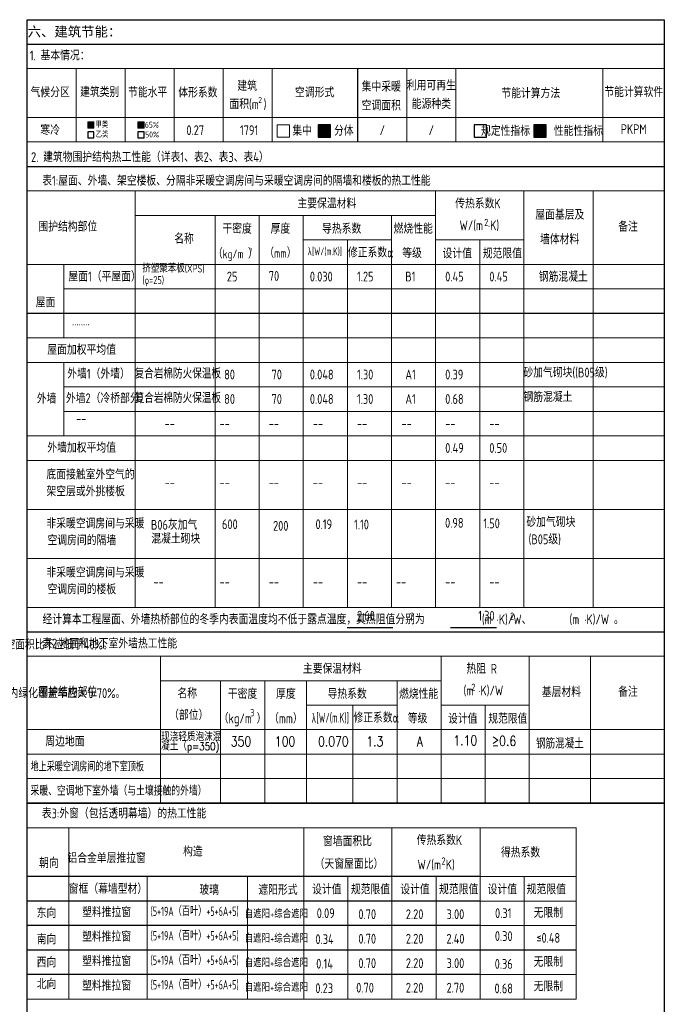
# Model space of a CAD drawing. Header units: inches. Extents: x 224620 to 3435104, y 247406 to 993300.
# Tile 97 of 110: x 278868 to 303899, y 726157 to 764343. Entities that reach past the tile are written whole.
import ezdxf
from ezdxf.enums import TextEntityAlignment as Align

# ---------------------------------------------------------------- set-up
doc = ezdxf.new("R2010")
doc.units = ezdxf.units.IN
doc.header["$MEASUREMENT"] = 0
doc.layers.add('4', color=4, linetype='Continuous', lineweight=5)
doc.layers.add('9', color=8, linetype='Continuous', plot=False)
doc.layers.add('PUB_TEXT', color=7, linetype='Continuous')
doc.styles.add('HZFS', font='tssdeng.shx', dxfattribs={"width": 0.8, "height": 400, "bigfont": 'hztxt.shx'})
doc.styles.add('HZTXT', font='romans.shx', dxfattribs={"width": 0.7, "height": 500, "bigfont": 'hztxt.shx'})
doc.styles.add('黑体', font='simhei.ttf')

msp = doc.modelspace()

# ---------------------------------------------------------------- hatches: boundary and pattern name
at = {"layer": 'PUB_TEXT'}
for points in [[(281508.9, 760138.5), (281746.4, 760138.5), (281746.4, 760376), (281508.9, 760376)], [(283451.7, 760138.5), (283689.2, 760138.5), (283689.2, 760376), (283451.7, 760376)], [(290441.4, 759787.2), (290916.4, 759787.2), (290916.4, 760262.2), (290441.4, 760262.2)], [(298805.5, 759787.2), (299280.5, 759787.2), (299280.5, 760262.2), (298805.5, 760262.2)]]:
    msp.add_hatch(color=256, dxfattribs=at).paths.add_polyline_path(points)

# ---------------------------------------------------------------- linework, layer by layer
msp.add_line((279157.9, 764342.8), (303857.7, 764342.8))
at = {"layer": '4'}
for p, q in [((279158.1, 762451.1), (303858.1, 762450.4)), ((279158.1, 759601.9), (279158.1, 762451.1)), ((281058.1, 759601.9), (281058.1, 762451.1)), ((282958.1, 759601.9), (282958.1, 762451.1)), ((284858.1, 759601.9), (284858.1, 762451.1)), ((286758.1, 759601.9), (286758.1, 762451.1)), ((288658.1, 759601.9), (288658.1, 762451.1)), ((293883.1, 759601.9), (293883.1, 762451.1)), ((295783.1, 759601.9), (295783.1, 762451.1)), ((301483.1, 759601.5), (301483.1, 762450.7)), ((303858.1, 759597.9), (303858.1, 762448.7)), ((303858.1, 760550.2), (279158.1, 760551.1)), ((281746.4, 760376), (281508.9, 760376)), ((281508.9, 760376), (281508.9, 760138.5)), ((281746.4, 760138.5), (281746.4, 760376)), ((281508.9, 760138.5), (281746.4, 760138.5)), ((279158.1, 759601.9), (303858.1, 759601)), ((279158, 741552.5), (279158.1, 757699.5)), ((279158.1, 757699.5), (303858.1, 757699.5)), ((283346.8, 741552.5), (283346.8, 757699.5)), ((294994.5, 741552.5), (294994.6, 757699.5)), ((298414.5, 741552.5), (298414.6, 757699.5)), ((301103, 741552.5), (301103.1, 757699.5)), ((303858, 741552.5), (303858.1, 757699.5)), ((283346.8, 756749.5), (294994.6, 756749.5)), ((286444.5, 741552.5), (286444.6, 756749.5)), ((288154.5, 741552.5), (288154.6, 756749.5)), ((289864.5, 741552.5), (289864.6, 756749.5)), ((293284.5, 741552.5), (293284.6, 756749.5)), ((293284.6, 755799.5), (289864.6, 755799.5)), ((291574.5, 741552.5), (291574.6, 755799.5)), ((298414.6, 755799.5), (294994.6, 755799.5)), ((296704.5, 741552.5), (296704.6, 755799.5)), ((303858.1, 754849.5), (279158.1, 754849.5)), ((280583.1, 754849.5), (280583.1, 751999.5)), ((303858.1, 753899.5), (280583.1, 753899.5)), ((303858.1, 752949.5), (280583.1, 752949.5)), ((303858.1, 751999.5), (279158.1, 751999.5)), ((303858.1, 751051), (279158.1, 751051)), ((280583.1, 751051), (280583.1, 748201)), ((303858.1, 750101), (280583.1, 750101)), ((303858.1, 749151), (280583.1, 749151)), ((303858.1, 748201), (279158.1, 748201)), ((279158.1, 747252.5), (303858.1, 747252.5)), ((279158.1, 745352.5), (303858.1, 745352.5)), ((279157.7, 743452.5), (303857.7, 743452.5)), ((279158, 741552.5), (303858, 741552.5)), ((279157.9, 739658.2), (303857.9, 739658.2)), ((279157.9, 733958.2), (279157.9, 739658.2)), ((284329.6, 733958.2), (284329.6, 739658.2)), ((295207.1, 733958.2), (295207.1, 739658.2)), ((298627.1, 733958.2), (298627.1, 739658.2)), ((300998.4, 733958.2), (300998.4, 739658.2)), ((303857.9, 733958.2), (303857.9, 739658.2)), ((284329.6, 738708.2), (295207.1, 738708.2)), ((286657.1, 733958.2), (286657.1, 738708.2)), ((288367.1, 733958.2), (288367.1, 738708.2)), ((289982.1, 733958.2), (289982.1, 738708.2)), ((293497.1, 733958.2), (293497.1, 738708.2)), ((293497.1, 737758.2), (289982.1, 737758.2)), ((291787.1, 733958.2), (291787.1, 737758.2)), ((298627.1, 737758.2), (295207.1, 737758.2)), ((296917.1, 733958.2), (296917.1, 737758.2)), ((303857.9, 736808.2), (279157.9, 736808.2)), ((303857.9, 735858.2), (279157.9, 735858.2)), ((303857.9, 734908.2), (279157.9, 734908.2)), ((279158, 726358.2), (279158.3, 733007.7)), ((279158.3, 726357.7), (279158.6, 733007.3)), ((279158.6, 733007.3), (296722.4, 733007.3)), ((280773.3, 726357.7), (280773.6, 733007.3)), ((289882.1, 726357.7), (289882.4, 733007.3)), ((293302.1, 726357.7), (293302.4, 733007.3)), ((296722.1, 726357.7), (296722.4, 733007.3)), ((296722.1, 726357.7), (296722.4, 733007.3)), ((296722.4, 733007.3), (300438.1, 733007.3)), ((300437.8, 726357.7), (300438.1, 733007.3)), ((300438, 726358.2), (300438.3, 733007.7)), ((296722.3, 731107.3), (280773.6, 731107.3)), ((283804.1, 726357.7), (283804.4, 731107.3)), ((287697.3, 726357.7), (287697.6, 731107.3)), ((291592.1, 726357.7), (291592.4, 731107.3)), ((295012.1, 726357.7), (295012.4, 731107.3)), ((300438.1, 731107.3), (296722.3, 731107.3)), ((298432.1, 726357.7), (298432.4, 731107.3)), ((279158.6, 730157.3), (296722.2, 730157.3)), ((296722.2, 730157.3), (300438, 730157.3)), ((296722.2, 729207.7), (279158.3, 729207.7)), ((300438, 729207.7), (296722.2, 729207.7)), ((279158.3, 728257.7), (296722.2, 728257.7)), ((296722.2, 728257.7), (279158.3, 728257.7)), ((296722.2, 728257.7), (300437.9, 728257.7)), ((300437.9, 728257.7), (296722.2, 728257.7)), ((279158.3, 727307.7), (296722.1, 727307.7)), ((296722.1, 727307.7), (300437.9, 727307.7)), ((279158, 726358.2), (296722.1, 726358.2)), ((279158.3, 726357.7), (296722.1, 726357.7)), ((296722.1, 726358.2), (300438, 726358.2)), ((296722.1, 726357.7), (300437.8, 726357.7))]:
    msp.add_line(p, q, dxfattribs=at)
for points in [[(283451.7, 760138.5), (283689.2, 760138.5), (283689.2, 760376), (283451.7, 760376)], [(288856.6, 759787.2), (289331.6, 759787.2), (289331.6, 760262.2), (288856.6, 760262.2)]]:
    msp.add_lwpolyline(points, close=True, dxfattribs=at)
at = {"layer": '9'}
for p, q in [((279157.9, 712107.7), (279157.9, 764342.8)), ((303857.7, 764342.8), (303858.3, 712107.7)), ((279157.9, 763393.9), (303857.7, 763393.9)), ((303858.1, 758637.6), (279158.1, 758636.7)), ((303857.7, 752944), (279157.7, 752944)), ((303857.7, 740593.4), (279157.9, 740593.9)), ((279157.9, 733958.2), (303857.8, 733958.2)), ((303857.9, 733958.2), (279157.9, 733958.2)), ((296722.3, 731107.7), (279158.3, 731107.7)), ((296722.2, 730157.7), (279158.3, 730157.7)), ((296722.2, 729207.7), (279158.3, 729207.7)), ((296722.2, 728257.7), (279158.3, 728257.7)), ((296722.2, 728257.7), (279158.3, 728257.7)), ((300437.9, 728257.7), (296722.2, 728257.7)), ((296722.1, 727307.7), (279158.3, 727307.7))]:
    msp.add_line(p, q, dxfattribs=at)
at = {"layer": 'PUB_TEXT'}
for p, q in [((291983.1, 759601.9), (291983.1, 762451.1)), ((281746.4, 759994.6), (281508.9, 759994.6)), ((281508.9, 759994.6), (281508.9, 759757.1)), ((281746.4, 759757.1), (281746.4, 759994.6)), ((281508.9, 759757.1), (281746.4, 759757.1)), ((291559.6, 740772.4), (293334.2, 740772.4)), ((295576.2, 740772.4), (297350.8, 740772.4))]:
    msp.add_line(p, q, dxfattribs=at)
for points in [[(283451.7, 759757.1), (283689.2, 759757.1), (283689.2, 759994.6), (283451.7, 759994.6)], [(290441.4, 759787.2), (290916.4, 759787.2), (290916.4, 760262.2), (290441.4, 760262.2)], [(296491, 759787.2), (296966, 759787.2), (296966, 760262.2), (296491, 760262.2)], [(298805.5, 759787.2), (299280.5, 759787.2), (299280.5, 760262.2), (298805.5, 760262.2)]]:
    msp.add_lwpolyline(points, close=True, dxfattribs=at)

# ---------------------------------------------------------------- texts
at = {"color": 4, "style": 'HZTXT', "width": 0.8}
for s, height, p in [('现浇轻质泡沫混', 308.65, (284351.7, 736275.1)), ('凝土（p=350)', 308.65, (284351.7, 735914.2)), ('350', 385.82, (287052.6, 736041.2)), ('100', 385.82, (288760.4, 736041.2)), ('0.070', 385.82, (290433.6, 736041.2)), ('1.3', 385.82, (292307.2, 736041.2)), ('A', 385.8, (294259.6, 736041.2)), ('≥0.6', 385.82, (297166.1, 736062.3))]:
    msp.add_text(s, height=height, dxfattribs=at).set_placement(p, align=Align.BOTTOM_LEFT)
at = {"color": 1, "style": 'HZTXT', "width": 0.8}
msp.add_text('1.10', height=385.82, dxfattribs=at).set_placement((295682.9, 736081.7), align=Align.BOTTOM_LEFT)
at = {"color": 4, "style": 'HZTXT', "width": 0.8}
msp.add_text('钢筋混凝土', height=385.82, dxfattribs=at).set_placement((299811.7, 736270.2), align=Align.MIDDLE_CENTER)
at = {"layer": 'PUB_TEXT', "style": '黑体'}
msp.add_text('六、建筑节能：', height=380, dxfattribs=at).set_placement((279177.5, 763689.7))
at = {"layer": 'PUB_TEXT', "style": 'HZFS', "width": 0.8}
for s, p in [('1. 基本情况：', (279261.2, 762763.3)), ('2. 建筑物围护结构热工性能（详表1、表2、表3、表4）', (279308.6, 758824.4)), ('表1:屋面、外墙、架空楼板、分隔非采暖空调房间与采暖空调房间的隔墙和楼板的热工性能', (279741.4, 757907.4)), ('1)停车场、人行通道和广场应种植高大乔木提供遮阳，机动车停车场遮阴率不应小于20%%%;室外非机动车停车场应设置遮阳避雨措施。', (255947.9, 742785)), ('经计算本工程屋面、外墙热桥部位的冬季内表面温度均不低于露点温度，其热阻值分别为            (m ·K)/W、        (m ·K)/W 。', (279753.7, 740897)), ('4)室外硬质铺装地面中透水铺装率不应小于50%%%，透水铺装垫层应采用透水构造做法；室外机动车停车场采用植草砖做透水地面时，镂空面积比不应低于40%%%。', (255974.8, 739915.6)), ('表2:地面和地下室外墙热工性能', (279740.7, 739960.2)), ('6)根据植物的生态习性进行多种植物的合理配植;种植应当适应当地气候和土壤条件的植物，采用乔、灌、草结合的复层绿化；绿化用地内绿化覆盖率应大于70%%%。', (255971.7, 738033)), ('表3:外窗（包括透明幕墙）的热工性能', (279726, 733367.8))]:
    msp.add_text(s, height=380, dxfattribs=at).set_placement(p)
at = {"layer": 'PUB_TEXT', "style": 'HZFS'}
for s, height, width, p in [('建筑', 380, 0.8, (287685.9, 761773.3)), ('集中采暖', 380, 0.8, (292887.3, 761744.6)), ('利用可再生', 380, 0.8, (294829.8, 761791.6)), ('气候分区', 380, 0.8, (280050.4, 761528.7)), ('建筑类别', 380, 0.8, (281969.4, 761535.6)), ('节能水平', 380, 0.8, (283829.7, 761525.3)), ('体形系数', 380, 0.8, (285775.5, 761516.1)), ('空调形式', 380, 0.8, (290303.6, 761518.6)), ('节能计算方法', 380, 0.8, (298685, 761488.4)), ('节能计算软件', 380, 0.8, (302674.7, 761535.7)), ('面积(m )', 380, 0.8, (287715.7, 761064.8)), ('2', 228, 0.8, (288189.3, 761228.1)), ('空调面积', 380, 0.8, (292888.5, 761013)), ('能源种类', 380, 0.8, (294829.8, 761072.3)), ('寒冷', 380, 0.8, (280050.4, 760057.9)), ('甲类', 228, 0.8, (282050.5, 760268)), ('65%%%', 228, 0.8, (283993.3, 760268)), ('集中', 380, 0.8, (289817.7, 760036.3)), ('PKPM', 380, 0.8, (302674.7, 760100)), ('乙类', 228, 0.8, (282061.1, 759889.4)), ('50%%%', 228, 0.8, (284004, 759889.4)), ('0.27', 380, 0.8, (285674.4, 760057.9)), ('1791', 380, 0.8, (287761.1, 760057.9)), ('分体', 380, 0.8, (291434.5, 760034.2)), ('/', 380, 0.8, (292927.7, 760057.9)), ('/', 380, 0.8, (294827.2, 760057.9)), (' 规定性指标     性能性指标', 380, 0.8, (299024.8, 760028.8)), ('主要保温材料', 380, 0.8, (290777.4, 757211.7)), ('传热系数K', 380, 0.8, (296632.8, 757211.7)), ('屋面基层及', 380, 0.8, (299810.2, 756780)), ('围护结构部位', 380, 0.8, (280734.6, 756314)), ('干密度', 380, 0.8, (287297, 756235.5)), ('厚度', 380, 0.8, (288976.1, 756235.5)), ('导热系数', 380, 0.8, (291352.2, 756235.5)), ('燃烧性能', 380, 0.8, (294125.6, 756235.5)), ('W/(m ·K)', 380, 0.8, (296689.8, 756366.2)), ('2', 285, 0.8, (296958.5, 756478.3)), ('备注', 380, 0.8, (302453.4, 756314)), ('名称', 380, 0.8, (285238.7, 755848.5)), ('墙体材料', 380, 0.8, (299802, 755824.2)), ('（kg/m ）', 342, 0.8, (287228.6, 755255.6)), ('3', 142.5, 0.8, (287839, 755419.2)), ('（mm）', 342, 0.8, (288976.1, 755285.5)), ('λ[W/(m.K)]', 307.8, 0.6, (290699.1, 755361.7)), ('修正系数α', 380, 0.8, (292484, 755313.1)), ('等级', 380, 0.8, (294081.2, 755285.5)), ('设计值', 380, 0.8, (295834.1, 755273.8)), ('规范限值', 380, 0.8, (297581.9, 755273.2)), ('2', 285, 0.8, (294068.6, 741208.9)), ('2', 285, 0.8, (297962.5, 741208.9)), ('主要保温材料', 380, 0.8, (290989.9, 739170.4)), ('热阻 R', 380, 0.8, (296778.8, 739170.4)), ('围护结构部位', 380, 0.8, (280734.4, 738272.6)), ('(m ·K)/W', 380, 0.8, (296845.3, 738324.9)), ('2', 285, 0.8, (296456.6, 738449.7)), ('备注', 380, 0.8, (302453.2, 738272.6)), ('名称', 380, 0.8, (285365.7, 738211)), ('干密度', 380, 0.8, (287509.5, 738194.2)), ('厚度', 380, 0.8, (289188.6, 738194.2)), ('导热系数', 380, 0.8, (291564.7, 738194.2)), ('燃烧性能', 380, 0.8, (294338.1, 738194.2)), ('基层材料', 380, 0.8, (299872, 738267.3)), ('（部位）', 380, 0.8, (285422.5, 737375)), ('（kg/m ）', 380, 0.8, (287509.5, 737244.2)), ('3', 285, 0.8, (287884.1, 737466.3)), ('（mm）', 380, 0.8, (289188.6, 737244.2)), ('λ[W/(m.K)]', 380, 0.55, (290909.5, 737271.7)), ('修正系数α', 380, 0.8, (292696.5, 737271.7)), ('等级', 380, 0.8, (294293.7, 737244.2)), ('设计值', 380, 0.8, (296046.6, 737232.4)), ('窗墙面积比', 380, 0.8, (291578.1, 732480.3)), ('传热系数K ', 380, 0.8, (295232.7, 732519.5)), ('铝合金单层推拉窗', 380, 0.8, (282240, 731827)), ('构造', 380, 0.8, (285582.6, 732082)), ('得热系数 ', 380, 0.8, (298380.9, 732044.5)), ('朝向', 380, 0.8, (279999.3, 731635.8)), ('（天窗屋面比）', 380, 0.8, (291635.1, 731602.6)), (' W/(m K)', 380, 0.8, (294922.2, 731572.7)), ('2', 285, 0.8, (295302.4, 731713.6)), ('窗框（幕墙型材）', 380, 0.8, (282290.6, 730634.4)), ('玻璃', 380, 0.8, (286215.5, 730593.3)), ('遮阳形式', 380, 0.8, (288880.9, 730593.3)), ('设计值', 380, 0.8, (290774.2, 730612.2)), ('规范限值', 380, 0.8, (292468.3, 730612.2)), ('设计值', 380, 0.8, (294194.2, 730612.2)), ('规范限值', 380, 0.8, (295888.3, 730612.2)), ('设计值', 380, 0.8, (297580.9, 730612.2)), ('规范限值', 380, 0.8, (299284.8, 730612.2)), ('东向', 380, 0.8, (279908.6, 729697.5)), ('塑料推拉窗', 380, 0.8, (282240, 729730)), ('(5+19A（百叶）+5+6A+5)', 361, 0.65, (285651.4, 729765.3)), ('自遮阳+综合遮阳', 304, 0.8, (288819.6, 729653.5)), ('0.09', 380, 0.8, (290733, 729691.3)), ('0.70', 380, 0.8, (292342.5, 729650.8)), ('2.20', 380, 0.8, (294181.2, 729650.7)), ('3.00', 380, 0.8, (295762.5, 729650.6)), ('0.31', 380, 0.8, (297614.9, 729691.4)), ('无限制', 380, 0.8, (299365.7, 729701.7)), ('塑料推拉窗', 380, 0.8, (282239.9, 728780.4)), ('(5+19A（百叶）+5+6A+5)', 361, 0.65, (285651.3, 728815.7)), ('0.30', 380, 0.8, (297634.5, 728802.8)), ('南向', 380, 0.8, (279908.6, 728677.1)), ('自遮阳+综合遮阳', 304, 0.8, (288819.6, 728703.5)), ('0.34', 380, 0.8, (290687.5, 728681.8)), ('0.70', 380, 0.8, (292342.4, 728700.8)), ('2.20', 380, 0.8, (294181.1, 728701.1)), ('2.40', 380, 0.8, (295762.4, 728700.6)), ('≤0.48', 380, 0.8, (299362.2, 728733.9)), ('西向', 380, 0.8, (279908.4, 727783.9)), ('塑料推拉窗', 380, 0.8, (282239.8, 727830.4)), ('(5+19A（百叶）+5+6A+5)', 361, 0.65, (285651.3, 727865.7)), ('自遮阳+综合遮阳', 304, 0.8, (288819.5, 727753.5)), ('0.14', 380, 0.8, (290687.4, 727731.8)), ('0.70', 380, 0.8, (292342.4, 727750.8)), ('2.20', 380, 0.8, (294181.2, 727751.1)), ('3.00', 380, 0.8, (295762.4, 727751)), ('0.36', 380, 0.8, (297634.4, 727722.7)), ('无限制', 380, 0.8, (299365.7, 727802.2)), ('北向', 380, 0.8, (279908.2, 726940)), ('塑料推拉窗', 380, 0.8, (282240, 726880.4)), ('(5+19A（百叶）+5+6A+5)', 361, 0.65, (285651.4, 726915.7)), ('无限制', 380, 0.8, (299365.6, 726852.2)), ('自遮阳+综合遮阳', 304, 0.8, (288819.4, 726803.5)), ('0.23', 380, 0.8, (290673.4, 726781.8)), ('0.70', 380, 0.8, (292258.3, 726800.8)), ('2.20', 380, 0.8, (294181, 726801.1)), ('2.70', 380, 0.8, (295762.3, 726801)), ('0.68', 380, 0.8, (297634.4, 726773.1))]:
    msp.add_text(s, height=height, dxfattribs=dict(at, width=width)).set_placement(p, align=Align.MIDDLE_CENTER)
for s, height, width, p in [('屋面1（平屋面）', 380, 0.8, (280757.3, 754076.2)), ('挤塑聚苯板(XPS)', 304, 0.8, (283625.9, 754450)), ('25', 380, 0.8, (286900.6, 754076.2)), ('70', 380, 0.8, (288526.7, 754099.4)), ('0.030', 380, 0.8, (290118.3, 754076.2)), ('1.25', 380, 0.8, (291946.1, 754076.2)), ('B1', 380, 0.8, (293819.5, 754076.2)), ('0.45', 380, 0.8, (295366.1, 754076.2)), ('0.45', 380, 0.8, (297076.1, 754076.2)), ('钢筋混凝土', 380, 0.8, (298994.2, 754068.2)), ('(ρ=25)', 304, 0.8, (283625.9, 754002.1)), ('屋面', 380, 0.8, (279489, 753074)), ('........', 380, 0.8, (280897.2, 752368.6)), ('屋面加权平均值', 380, 0.8, (279939.9, 751237.2)), ('外墙1（外墙）', 380, 0.8, (280712.8, 750307.1)), ('复合岩棉防火保温板', 357.65, 0.8, (283325.3, 750323.2)), ('80', 380, 0.8, (286796.4, 750277.7)), ('70', 380, 0.8, (288633.3, 750277.7)), ('0.048', 380, 0.8, (290118.3, 750277.7)), ('1.30', 380, 0.8, (291946.1, 750277.7)), ('A1', 380, 0.8, (293819.5, 750277.7)), ('0.39', 380, 0.8, (295366.1, 750277.7)), ('砂加气砌块((B05级)', 380, 0.8, (298398.3, 750353.3)), ('外墙', 380, 0.8, (279532.3, 749342.5)), ('外墙2（冷桥部分）', 380, 0.8, (280661.4, 749357.1)), ('复合岩棉防火保温板', 357.65, 0.8, (283325.3, 749373.2)), ('80', 380, 0.8, (286796.4, 749327.7)), ('70', 380, 0.8, (288633.3, 749327.7)), ('0.048', 380, 0.8, (290118.3, 749327.7)), ('1.30', 380, 0.8, (291946.1, 749327.7)), ('A1', 380, 0.8, (293819.5, 749327.7)), ('0.68', 380, 0.8, (295366.1, 749327.7)), ('钢筋混凝土', 380, 0.8, (298398.3, 749403.3)), ('--', 380, 0.8, (281057.8, 748570.1)), ('--', 380, 0.8, (284486.8, 748377.7)), ('--', 380, 0.8, (286618.4, 748377.7)), ('--', 380, 0.8, (288526.1, 748377.7)), ('--', 380, 0.8, (290236.1, 748377.7)), ('--', 380, 0.8, (291946.1, 748377.7)), ('--', 380, 0.8, (293673, 748377.7)), ('--', 380, 0.8, (295366.1, 748377.7)), ('--', 380, 0.8, (297076.1, 748377.7)), ('外墙加权平均值', 380, 0.8, (279939.9, 747438.7)), ('0.49', 380, 0.8, (295366.1, 747429.2)), ('0.50', 380, 0.8, (297076.1, 747429.2)), ('底面接触室外空气的', 380, 0.8, (279905.1, 746399.9)), ('架空层或外挑楼板', 380, 0.8, (279905.1, 745747.7)), ('--', 380, 0.8, (284486.8, 746084.8)), ('--', 380, 0.8, (286618.4, 746084.8)), ('--', 380, 0.8, (288526.1, 746084.8)), ('--', 380, 0.8, (290236.1, 746084.8)), ('--', 380, 0.8, (291946.1, 746084.8)), ('--', 380, 0.8, (293673, 746084.8)), ('--', 380, 0.8, (295366.1, 746084.8)), ('--', 380, 0.8, (297076.1, 746084.8)), ('非采暖空调房间与采暖', 380, 0.8, (279905.1, 744499.9)), ('0.98', 380, 0.8, (295360.2, 744523.8)), ('1.50', 380, 0.8, (296843.3, 744504.4)), ('砂加气砌块', 380, 0.8, (298513.4, 744553.7)), ('B06灰加气', 380, 0.8, (283959.3, 744448.8)), ('600', 380, 0.8, (286712.6, 744469.1)), ('200', 380, 0.8, (288692.2, 744408.8)), ('0.19', 380, 0.8, (290337.8, 744470.8)), ('1.10', 380, 0.8, (291835.2, 744460.4)), ('空调房间的隔墙', 380, 0.8, (279947.2, 743847.7)), ('混凝土砌块', 380, 0.8, (283970.5, 743909.9)), ('(B05级)', 380, 0.8, (298598.7, 743886.2)), ('非采暖空调房间与采暖', 380, 0.8, (279905.1, 742599.9)), ('空调房间的楼板', 380, 0.8, (279947.2, 741947.7)), ('--', 380, 0.8, (284055.6, 742239.7)), ('--', 380, 0.8, (286618.4, 742239.6)), ('--', 380, 0.8, (288526.1, 742239.6)), ('--', 380, 0.8, (290236.1, 742239.6)), ('--', 380, 0.8, (291946.1, 742239.6)), ('--', 380, 0.8, (293456.9, 742239.6)), ('--', 380, 0.8, (295366.1, 742239.6)), ('--', 380, 0.8, (297076.1, 742239.6)), ('2.60', 380, 0.8, (291946.1, 740923.4)), ('1.30', 380, 0.8, (296646, 740923.4)), ('周边地面', 380, 0.8, (279862.6, 736044.4)), ('地上采暖空调房间的地下室顶板', 332.5, 0.7, (279289.1, 735094.4)), ('采暖、空调地下室外墙（与土壤接触的外墙）', 361, 0.7, (279289.1, 734144.4))]:
    msp.add_text(s, height=height, dxfattribs=dict(at, width=width)).set_placement(p, align=Align.BOTTOM_LEFT)
at = {"layer": 'PUB_TEXT', "style": 'HZTXT'}
msp.add_text('规范限值', height=380, dxfattribs=at).set_placement((297794.4, 737231.8), align=Align.MIDDLE_CENTER)

doc.saveas('drawing.dxf')
